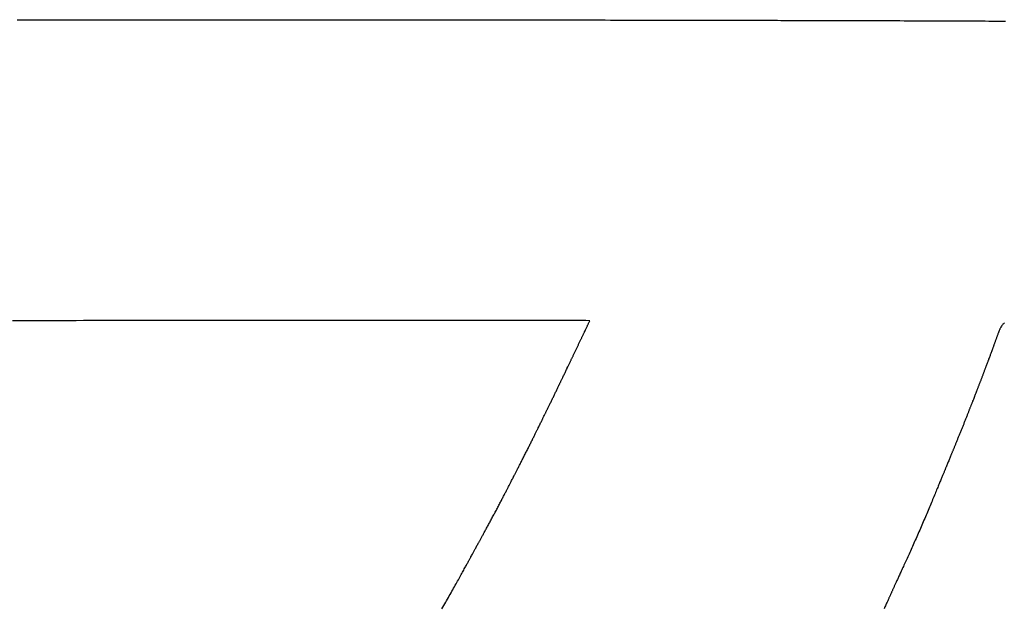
# Model space of a CAD drawing. Header units: millimetres. Extents: x -4577 to 1032787, y -66234 to 201209.
# Tile 101 of 256: x 3766.44 to 3768.32, y -8935.92 to -8934.8. Entities that reach past the tile are written whole.
import ezdxf

# ---------------------------------------------------------------- set-up
doc = ezdxf.new("R2010")
doc.units = ezdxf.units.MM
doc.linetypes.add('510_5_2OG_ELT_1004$0$11-07-22_DS_2OG$0$AUSGEZOGEN', pattern=[0])
doc.layers.add('510_5_2OG_ELT_1004$0$11-07-22_DS_2OG$0$EBENE_1', color=8, linetype='510_5_2OG_ELT_1004$0$11-07-22_DS_2OG$0$AUSGEZOGEN')

# ---------------------------------------------------------------- blocks, each defined once
blk = doc.blocks.new('510_5_2OG_ELT_1004')
at = {"layer": '510_5_2OG_ELT_1004$0$11-07-22_DS_2OG$0$EBENE_1'}
for points in [[(3767.5283, -8935.3242), (3767.5209, -8935.324), (3767.5197, -8935.324), (3767.5183, -8935.324), (3767.5166, -8935.324), (3767.5148, -8935.324), (3767.513, -8935.3239), (3767.5111, -8935.3239), (3767.5101, -8935.3239), (3767.509, -8935.3239), (3767.5077, -8935.3239), (3767.5064, -8935.3239), (3767.5049, -8935.3239), (3767.5032, -8935.3239), (3767.5014, -8935.3239), (3767.4994, -8935.3239), (3767.4984, -8935.3239), (3767.4974, -8935.3239), (3767.4963, -8935.3239), (3767.4953, -8935.3239), (3767.4942, -8935.3239), (3767.4931, -8935.3239), (3767.492, -8935.3239), (3767.4909, -8935.3239), (3767.4898, -8935.3239), (3767.4887, -8935.3239), (3767.4876, -8935.3239), (3767.4865, -8935.3239), (3767.4853, -8935.3239), (3767.4841, -8935.3238), (3767.4829, -8935.3238), (3767.4816, -8935.3238), (3767.4803, -8935.3238), (3767.4789, -8935.3238), (3767.4775, -8935.3238), (3767.476, -8935.3238), (3767.4744, -8935.3238), (3767.4727, -8935.3238), (3767.4709, -8935.3238), (3767.468, -8935.3238), (3767.467, -8935.3238), (3767.466, -8935.3238), (3767.465, -8935.3238), (3767.4639, -8935.3238), (3767.4628, -8935.3238), (3767.4617, -8935.3238), (3767.4606, -8935.3238), (3767.4594, -8935.3238), (3767.4582, -8935.3238), (3767.4571, -8935.3238), (3767.4559, -8935.3238), (3767.4547, -8935.3238), (3767.4534, -8935.3237), (3767.4522, -8935.3237), (3767.4509, -8935.3237), (3767.4497, -8935.3237), (3767.4484, -8935.3237), (3767.4471, -8935.3237), (3767.4458, -8935.3237), (3767.4445, -8935.3237), (3767.4432, -8935.3237), (3767.4419, -8935.3237), (3767.4406, -8935.3237), (3767.4393, -8935.3237), (3767.438, -8935.3237), (3767.4367, -8935.3237), (3767.4353, -8935.3237), (3767.434, -8935.3237), (3767.4327, -8935.3237), (3767.4313, -8935.3237), (3767.43, -8935.3237), (3767.4287, -8935.3237), (3767.4274, -8935.3237), (3767.426, -8935.3237), (3767.4247, -8935.3237), (3767.4234, -8935.3237), (3767.4221, -8935.3237), (3767.4208, -8935.3237), (3767.4195, -8935.3237), (3767.4182, -8935.3237), (3767.4169, -8935.3237), (3767.4156, -8935.3237), (3767.4143, -8935.3237), (3767.4131, -8935.3237), (3767.4118, -8935.3237), (3767.4105, -8935.3237), (3767.4093, -8935.3237), (3767.4081, -8935.3237), (3767.4068, -8935.3237), (3767.4056, -8935.3237), (3767.4044, -8935.3237), (3767.4032, -8935.3237), (3767.402, -8935.3237), (3767.4008, -8935.3237), (3767.3997, -8935.3237), (3767.3985, -8935.3237), (3767.3974, -8935.3237), (3767.3963, -8935.3237), (3767.3952, -8935.3237), (3767.3941, -8935.3237), (3767.393, -8935.3237), (3767.3919, -8935.3237), (3767.3909, -8935.3237), (3767.3898, -8935.3237), (3767.3888, -8935.3237), (3767.3877, -8935.3237), (3767.3867, -8935.3237), (3767.3847, -8935.3237), (3767.3828, -8935.3237), (3767.3809, -8935.3237), (3767.379, -8935.3237), (3767.3771, -8935.3237), (3767.3752, -8935.3237), (3767.3734, -8935.3237), (3767.3716, -8935.3237), (3767.3697, -8935.3237), (3767.3679, -8935.3237), (3767.3661, -8935.3237), (3767.3643, -8935.3237), (3767.3625, -8935.3237), (3767.3606, -8935.3237), (3767.3586, -8935.3237), (3767.3576, -8935.3237), (3767.3565, -8935.3237), (3767.3555, -8935.3237), (3767.3544, -8935.3237), (3767.3532, -8935.3237), (3767.3521, -8935.3237), (3767.3509, -8935.3237), (3767.3496, -8935.3237), (3767.3484, -8935.3237), (3767.347, -8935.3237), (3767.3457, -8935.3237), (3767.3442, -8935.3237), (3767.3428, -8935.3237), (3767.3412, -8935.3237), (3767.3396, -8935.3237), (3767.338, -8935.3237), (3767.3363, -8935.3237), (3767.3345, -8935.3237), (3767.3327, -8935.3237), (3767.3307, -8935.3237), (3767.3288, -8935.3236), (3767.3267, -8935.3236), (3767.3246, -8935.3236), (3767.3224, -8935.3236), (3767.3201, -8935.3236), (3767.3178, -8935.3236), (3767.3154, -8935.3236), (3767.3129, -8935.3236), (3767.3104, -8935.3236), (3767.3079, -8935.3236), (3767.3053, -8935.3236), (3767.3026, -8935.3236), (3767.2999, -8935.3236), (3767.2971, -8935.3236), (3767.2943, -8935.3236), (3767.2915, -8935.3236), (3767.2886, -8935.3236), (3767.2857, -8935.3236), (3767.2828, -8935.3236), (3767.2798, -8935.3236), (3767.2768, -8935.3236), (3767.2738, -8935.3236), (3767.2707, -8935.3236), (3767.2677, -8935.3236), (3767.2646, -8935.3236), (3767.2615, -8935.3236), (3767.2584, -8935.3236), (3767.2553, -8935.3236), (3767.2521, -8935.3236), (3767.249, -8935.3236), (3767.2459, -8935.3236), (3767.2427, -8935.3236), (3767.2396, -8935.3236), (3767.2364, -8935.3236), (3767.2332, -8935.3236), (3767.23, -8935.3236), (3767.2268, -8935.3236), (3767.2235, -8935.3236), (3767.2202, -8935.3236), (3767.2169, -8935.3236), (3767.2134, -8935.3236), (3767.21, -8935.3237), (3767.2064, -8935.3237), (3767.2028, -8935.3237), (3767.1991, -8935.3237), (3767.1953, -8935.3237), (3767.1914, -8935.3237), (3767.1873, -8935.3237), (3767.1832, -8935.3237), (3767.179, -8935.3237), (3767.1747, -8935.3237), (3767.1702, -8935.3237), (3767.1656, -8935.3237), (3767.1609, -8935.3237), (3767.156, -8935.3237), (3767.1509, -8935.3237), (3767.1457, -8935.3237), (3767.1403, -8935.3237), (3767.1348, -8935.3237), (3767.1291, -8935.3237), (3767.1232, -8935.3237), (3767.1171, -8935.3237), (3767.1108, -8935.3237), (3767.1044, -8935.3237), (3767.0978, -8935.3237), (3767.091, -8935.3237), (3767.084, -8935.3237), (3767.0769, -8935.3237), (3767.0697, -8935.3237), (3767.0623, -8935.3237), (3767.0548, -8935.3237), (3767.0471, -8935.3237), (3767.0393, -8935.3238), (3767.0315, -8935.3238), (3767.0235, -8935.3238), (3767.0154, -8935.3238), (3767.0072, -8935.3238), (3766.9989, -8935.3238), (3766.9906, -8935.3238), (3766.9821, -8935.3238), (3766.9736, -8935.3238), (3766.9651, -8935.3238), (3766.9564, -8935.3238), (3766.9477, -8935.3238), (3766.939, -8935.3238), (3766.9303, -8935.3238), (3766.9215, -8935.3238), (3766.9127, -8935.3238), (3766.9038, -8935.3238), (3766.895, -8935.3238), (3766.8861, -8935.3238), (3766.8773, -8935.3239), (3766.8684, -8935.3239), (3766.8595, -8935.3239), (3766.8506, -8935.3239), (3766.8416, -8935.3239), (3766.8326, -8935.3239), (3766.8235, -8935.3239), (3766.8144, -8935.3239), (3766.8052, -8935.3239), (3766.7958, -8935.3239), (3766.7864, -8935.3239), (3766.7769, -8935.3239), (3766.7672, -8935.3239), (3766.7574, -8935.3239), (3766.7474, -8935.3239), (3766.7373, -8935.3239), (3766.727, -8935.3239), (3766.7166, -8935.324), (3766.7059, -8935.324), (3766.6951, -8935.324), (3766.6841, -8935.324), (3766.6728, -8935.324), (3766.6613, -8935.324), (3766.6496, -8935.324), (3766.6376, -8935.324), (3766.6253, -8935.324), (3766.6128, -8935.324), (3766.6, -8935.324), (3766.5869, -8935.324), (3766.5735, -8935.324), (3766.5598, -8935.324), (3766.5458, -8935.3241), (3766.5315, -8935.3241), (3766.5169, -8935.3241), (3766.5021, -8935.3241), (3766.487, -8935.3241), (3766.4716, -8935.3241), (3766.456, -8935.3241), (3766.4402, -8935.3241), (3766.4241, -8935.3241)], [(3766.4328, -8934.7484), (3766.4477, -8934.7484), (3766.4625, -8934.7484), (3766.4771, -8934.7484), (3766.4915, -8934.7483), (3766.5057, -8934.7483), (3766.5197, -8934.7483), (3766.5335, -8934.7483), (3766.547, -8934.7483), (3766.5603, -8934.7483), (3766.5732, -8934.7483), (3766.5859, -8934.7483), (3766.5983, -8934.7483), (3766.6103, -8934.7483), (3766.622, -8934.7483), (3766.6333, -8934.7482), (3766.6442, -8934.7482), (3766.6548, -8934.7482), (3766.6649, -8934.7482), (3766.6746, -8934.7482), (3766.6838, -8934.7482), (3766.6926, -8934.7482), (3766.7009, -8934.7482), (3766.7087, -8934.7482), (3766.716, -8934.7482), (3766.7228, -8934.7482), (3766.7292, -8934.7482), (3766.7352, -8934.7482), (3766.7407, -8934.7482), (3766.7459, -8934.7482), (3766.7507, -8934.7482), (3766.7551, -8934.7482), (3766.7591, -8934.7482), (3766.7628, -8934.7482), (3766.7663, -8934.7482), (3766.7694, -8934.7482), (3766.7722, -8934.7482), (3766.7748, -8934.7482), (3766.7771, -8934.7482), (3766.7791, -8934.7482), (3766.781, -8934.7482), (3766.7827, -8934.7482), (3766.7841, -8934.7482), (3766.7855, -8934.7482), (3766.7866, -8934.7482), (3766.7886, -8934.7482), (3766.7901, -8934.7482), (3766.7914, -8934.7482), (3766.7926, -8934.7482), (3766.7937, -8934.7482), (3766.795, -8934.7482), (3766.7965, -8934.7482), (3766.7984, -8934.7482), (3766.7995, -8934.7482), (3766.8007, -8934.7482), (3766.8022, -8934.7482), (3766.8037, -8934.7482), (3766.8055, -8934.7482), (3766.8075, -8934.7482), (3766.8096, -8934.7482), (3766.8121, -8934.7482), (3766.8147, -8934.7482), (3766.8176, -8934.7482), (3766.8208, -8934.7482), (3766.8243, -8934.7482), (3766.8281, -8934.7481), (3766.8322, -8934.7481), (3766.8367, -8934.7481), (3766.8415, -8934.7481), (3766.8467, -8934.7481), (3766.8522, -8934.7481), (3766.8582, -8934.7481), (3766.8646, -8934.7481), (3766.8714, -8934.7481), (3766.8786, -8934.7481), (3766.8863, -8934.7481), (3766.8945, -8934.7481), (3766.903, -8934.7481), (3766.912, -8934.7481), (3766.9214, -8934.7481), (3766.9312, -8934.7481), (3766.9414, -8934.7481), (3766.9519, -8934.7481), (3766.9627, -8934.7481), (3766.9739, -8934.7481), (3766.9854, -8934.7481), (3766.9971, -8934.7481), (3767.0092, -8934.7481), (3767.0215, -8934.7481), (3767.034, -8934.7481), (3767.0468, -8934.7481), (3767.0598, -8934.7481), (3767.073, -8934.7481), (3767.0863, -8934.7481), (3767.0999, -8934.7481), (3767.1136, -8934.7481), (3767.1274, -8934.7481), (3767.1414, -8934.7481), (3767.1555, -8934.7481), (3767.1696, -8934.7481), (3767.1839, -8934.7481), (3767.1982, -8934.7481), (3767.2125, -8934.7481), (3767.2269, -8934.7481), (3767.2413, -8934.7481), (3767.2557, -8934.7482), (3767.27, -8934.7482), (3767.2844, -8934.7482), (3767.2987, -8934.7482), (3767.313, -8934.7482), (3767.3272, -8934.7482), (3767.3413, -8934.7483), (3767.3553, -8934.7483), (3767.3693, -8934.7483), (3767.3831, -8934.7483), (3767.3968, -8934.7483), (3767.4104, -8934.7484), (3767.4238, -8934.7484), (3767.437, -8934.7484), (3767.4501, -8934.7484), (3767.463, -8934.7484), (3767.4756, -8934.7485), (3767.4881, -8934.7485), (3767.5003, -8934.7485), (3767.5123, -8934.7485), (3767.5241, -8934.7486), (3767.5356, -8934.7486), (3767.5468, -8934.7486), (3767.5577, -8934.7486), (3767.5683, -8934.7487), (3767.5786, -8934.7487), (3767.5885, -8934.7487), (3767.5982, -8934.7487), (3767.6074, -8934.7487), (3767.6163, -8934.7488), (3767.6249, -8934.7488), (3767.633, -8934.7488), (3767.6409, -8934.7488), (3767.6483, -8934.7488), (3767.6555, -8934.7488), (3767.6623, -8934.7489), (3767.6688, -8934.7489), (3767.6751, -8934.7489), (3767.681, -8934.7489), (3767.6867, -8934.7489), (3767.6922, -8934.7489), (3767.6974, -8934.7489), (3767.7024, -8934.7489), (3767.7071, -8934.749), (3767.7117, -8934.749), (3767.7161, -8934.749), (3767.7203, -8934.749), (3767.7243, -8934.749), (3767.7282, -8934.749), (3767.7319, -8934.749), (3767.7355, -8934.749), (3767.739, -8934.749), (3767.7424, -8934.749), (3767.7457, -8934.749), (3767.749, -8934.749), (3767.7522, -8934.7491), (3767.7553, -8934.7491), (3767.7584, -8934.7491), (3767.7614, -8934.7491), (3767.7645, -8934.7491), (3767.7675, -8934.7491), (3767.7706, -8934.7491), (3767.7736, -8934.7491), (3767.7767, -8934.7491), (3767.7798, -8934.7491), (3767.783, -8934.7491), (3767.7861, -8934.7491), (3767.7893, -8934.7491), (3767.7926, -8934.7491), (3767.7959, -8934.7492), (3767.7993, -8934.7492), (3767.8027, -8934.7492), (3767.8062, -8934.7492), (3767.8098, -8934.7492), (3767.8135, -8934.7492), (3767.8172, -8934.7492), (3767.821, -8934.7492), (3767.825, -8934.7492), (3767.829, -8934.7492), (3767.8332, -8934.7492), (3767.8375, -8934.7492), (3767.8419, -8934.7492), (3767.8464, -8934.7493), (3767.851, -8934.7493), (3767.8558, -8934.7493), (3767.8608, -8934.7493), (3767.8659, -8934.7493), (3767.8711, -8934.7493), (3767.8766, -8934.7493), (3767.8821, -8934.7493), (3767.8879, -8934.7493), (3767.8938, -8934.7494), (3767.8999, -8934.7494), (3767.9062, -8934.7494), (3767.9126, -8934.7494), (3767.9191, -8934.7494), (3767.9258, -8934.7494), (3767.9326, -8934.7494), (3767.9396, -8934.7495), (3767.9467, -8934.7495), (3767.9539, -8934.7495), (3767.9612, -8934.7495), (3767.9686, -8934.7495), (3767.9761, -8934.7495), (3767.9837, -8934.7496), (3767.9914, -8934.7496), (3767.9991, -8934.7496), (3768.007, -8934.7496), (3768.0149, -8934.7496), (3768.0229, -8934.7497), (3768.0309, -8934.7497), (3768.039, -8934.7497), (3768.0471, -8934.7497), (3768.0553, -8934.7497), (3768.0635, -8934.7498), (3768.0718, -8934.7498), (3768.08, -8934.7498), (3768.0883, -8934.7498), (3768.0966, -8934.7499), (3768.1049, -8934.7499), (3768.1132, -8934.7499), (3768.1215, -8934.7499), (3768.1298, -8934.75), (3768.138, -8934.75), (3768.1463, -8934.75), (3768.1545, -8934.7501), (3768.1627, -8934.7501), (3768.1709, -8934.7501), (3768.179, -8934.7501), (3768.187, -8934.7502), (3768.195, -8934.7502), (3768.203, -8934.7502), (3768.2109, -8934.7502), (3768.2187, -8934.7503), (3768.2264, -8934.7503), (3768.2341, -8934.7503), (3768.2417, -8934.7504), (3768.2492, -8934.7504), (3768.2566, -8934.7504), (3768.2639, -8934.7504), (3768.2711, -8934.7505), (3768.2782, -8934.7505), (3768.2851, -8934.7505), (3768.292, -8934.7506), (3768.2987, -8934.7506), (3768.3053, -8934.7506), (3768.3117, -8934.7506), (3768.318, -8934.7507), (3768.3242, -8934.7507)], [(3767.2457, -8935.8754), (3767.2475, -8935.8723), (3767.2492, -8935.8692), (3767.251, -8935.8661), (3767.2528, -8935.863), (3767.2545, -8935.86), (3767.2563, -8935.8569), (3767.258, -8935.8539), (3767.2597, -8935.8509), (3767.2614, -8935.8479), (3767.2631, -8935.8449), (3767.2647, -8935.842), (3767.2664, -8935.839), (3767.268, -8935.8362), (3767.2696, -8935.8333), (3767.2711, -8935.8305), (3767.2726, -8935.8278), (3767.2741, -8935.8251), (3767.2756, -8935.8224), (3767.2771, -8935.8198), (3767.2785, -8935.8173), (3767.2798, -8935.8148), (3767.2812, -8935.8123), (3767.2825, -8935.8099), (3767.2837, -8935.8076), (3767.285, -8935.8054), (3767.2861, -8935.8032), (3767.2873, -8935.8012), (3767.2884, -8935.7991), (3767.2894, -8935.7972), (3767.2905, -8935.7954), (3767.2914, -8935.7936), (3767.2923, -8935.7919), (3767.2932, -8935.7903), (3767.2941, -8935.7888), (3767.2949, -8935.7873), (3767.2956, -8935.7859), (3767.2964, -8935.7845), (3767.2971, -8935.7833), (3767.2977, -8935.7821), (3767.2984, -8935.7809), (3767.299, -8935.7798), (3767.2996, -8935.7787), (3767.3001, -8935.7777), (3767.3006, -8935.7767), (3767.3011, -8935.7758), (3767.3021, -8935.7741), (3767.303, -8935.7725), (3767.3038, -8935.771), (3767.3046, -8935.7696), (3767.3053, -8935.7682), (3767.306, -8935.767), (3767.3067, -8935.7657), (3767.3074, -8935.7644), (3767.3081, -8935.7631), (3767.3088, -8935.7618), (3767.3095, -8935.7605), (3767.3103, -8935.7591), (3767.311, -8935.7577), (3767.3119, -8935.7562), (3767.3127, -8935.7546), (3767.3141, -8935.7521), (3767.3146, -8935.7512), (3767.3151, -8935.7503), (3767.3156, -8935.7493), (3767.3162, -8935.7483), (3767.3167, -8935.7473), (3767.3173, -8935.7463), (3767.3179, -8935.7452), (3767.3185, -8935.7441), (3767.3191, -8935.7429), (3767.3198, -8935.7417), (3767.3205, -8935.7405), (3767.3212, -8935.7392), (3767.3219, -8935.7379), (3767.3226, -8935.7365), (3767.3234, -8935.7351), (3767.3242, -8935.7337), (3767.325, -8935.7322), (3767.3258, -8935.7307), (3767.3266, -8935.7292), (3767.3275, -8935.7276), (3767.3283, -8935.7261), (3767.3292, -8935.7244), (3767.3301, -8935.7228), (3767.331, -8935.7211), (3767.3319, -8935.7194), (3767.3329, -8935.7177), (3767.3338, -8935.716), (3767.3348, -8935.7142), (3767.3357, -8935.7124), (3767.3367, -8935.7106), (3767.3377, -8935.7088), (3767.3386, -8935.707), (3767.3396, -8935.7052), (3767.3406, -8935.7033), (3767.3416, -8935.7015), (3767.3426, -8935.6996), (3767.3436, -8935.6977), (3767.3446, -8935.6958), (3767.3456, -8935.694), (3767.3467, -8935.6921), (3767.3477, -8935.6902), (3767.3487, -8935.6883), (3767.3497, -8935.6864), (3767.3507, -8935.6845), (3767.3517, -8935.6826), (3767.3526, -8935.6807), (3767.3536, -8935.6789), (3767.3546, -8935.677), (3767.3556, -8935.6752), (3767.3565, -8935.6734), (3767.3575, -8935.6716), (3767.3584, -8935.6698), (3767.3593, -8935.668), (3767.3602, -8935.6663), (3767.3611, -8935.6646), (3767.362, -8935.6629), (3767.3629, -8935.6612), (3767.3637, -8935.6596), (3767.3645, -8935.658), (3767.3653, -8935.6564), (3767.3661, -8935.6549), (3767.3669, -8935.6535), (3767.3676, -8935.652), (3767.3683, -8935.6507), (3767.369, -8935.6493), (3767.3697, -8935.648), (3767.3703, -8935.6468), (3767.3709, -8935.6456), (3767.3715, -8935.6445), (3767.3721, -8935.6434), (3767.3726, -8935.6424), (3767.3731, -8935.6415), (3767.374, -8935.6397), (3767.3747, -8935.6382), (3767.3754, -8935.6369), (3767.376, -8935.6358), (3767.3768, -8935.6341), (3767.3779, -8935.6321), (3767.379, -8935.6299), (3767.3801, -8935.6279), (3767.3806, -8935.6269), (3767.3812, -8935.6258), (3767.3818, -8935.6244), (3767.3831, -8935.6221), (3767.3835, -8935.6212), (3767.384, -8935.6202), (3767.3845, -8935.6192), (3767.3851, -8935.6182), (3767.3857, -8935.617), (3767.3863, -8935.6159), (3767.3869, -8935.6147), (3767.3875, -8935.6134), (3767.3882, -8935.6121), (3767.3889, -8935.6107), (3767.3896, -8935.6093), (3767.3903, -8935.6079), (3767.3911, -8935.6065), (3767.3919, -8935.6049), (3767.3927, -8935.6034), (3767.3935, -8935.6018), (3767.3943, -8935.6003), (3767.3951, -8935.5986), (3767.3959, -8935.597), (3767.3968, -8935.5953), (3767.3977, -8935.5936), (3767.3985, -8935.5919), (3767.3994, -8935.5902), (3767.4003, -8935.5884), (3767.4012, -8935.5867), (3767.4021, -8935.5849), (3767.403, -8935.5831), (3767.4039, -8935.5813), (3767.4048, -8935.5795), (3767.4057, -8935.5777), (3767.4066, -8935.5759), (3767.4076, -8935.5741), (3767.4085, -8935.5723), (3767.4094, -8935.5705), (3767.4103, -8935.5687), (3767.4112, -8935.5669), (3767.412, -8935.5651), (3767.4129, -8935.5634), (3767.4138, -8935.5616), (3767.4147, -8935.5599), (3767.4155, -8935.5582), (3767.4164, -8935.5564), (3767.4172, -8935.5548), (3767.418, -8935.5531), (3767.4189, -8935.5515), (3767.4197, -8935.5498), (3767.4204, -8935.5482), (3767.4212, -8935.5467), (3767.422, -8935.5452), (3767.4227, -8935.5437), (3767.4234, -8935.5422), (3767.4241, -8935.5408), (3767.4248, -8935.5394), (3767.4255, -8935.5381), (3767.4261, -8935.5367), (3767.4267, -8935.5355), (3767.4273, -8935.5343), (3767.4279, -8935.5331), (3767.4285, -8935.532), (3767.429, -8935.5309), (3767.4295, -8935.5299), (3767.4299, -8935.529), (3767.4308, -8935.5272), (3767.4316, -8935.5257), (3767.4322, -8935.5243), (3767.4328, -8935.5231), (3767.4338, -8935.5212), (3767.4345, -8935.5198), (3767.4354, -8935.518), (3767.436, -8935.5168), (3767.4367, -8935.5153), (3767.4372, -8935.5142), (3767.438, -8935.5127), (3767.4384, -8935.5118), (3767.4389, -8935.5107), (3767.4395, -8935.5096), (3767.4401, -8935.5083), (3767.4409, -8935.5068), (3767.4417, -8935.5051), (3767.4421, -8935.5042), (3767.4426, -8935.5032), (3767.4431, -8935.5023), (3767.4436, -8935.5012), (3767.4441, -8935.5002), (3767.4447, -8935.4991), (3767.4452, -8935.4979), (3767.4458, -8935.4968), (3767.4464, -8935.4956), (3767.447, -8935.4943), (3767.4476, -8935.4931), (3767.4482, -8935.4918), (3767.4489, -8935.4905), (3767.4495, -8935.4891), (3767.4502, -8935.4878), (3767.4509, -8935.4864), (3767.4516, -8935.485), (3767.4523, -8935.4836), (3767.453, -8935.4821), (3767.4537, -8935.4807), (3767.4544, -8935.4792), (3767.4551, -8935.4777), (3767.4558, -8935.4762), (3767.4566, -8935.4747), (3767.4573, -8935.4732), (3767.458, -8935.4717), (3767.4588, -8935.4702), (3767.4595, -8935.4687), (3767.4603, -8935.4672), (3767.461, -8935.4656), (3767.4617, -8935.4641), (3767.4625, -8935.4626), (3767.4632, -8935.4611), (3767.4639, -8935.4596), (3767.4647, -8935.4581), (3767.4654, -8935.4566), (3767.4661, -8935.4551), (3767.4668, -8935.4536), (3767.4675, -8935.4522), (3767.4682, -8935.4507), (3767.4689, -8935.4493), (3767.4695, -8935.4479), (3767.4702, -8935.4465), (3767.4709, -8935.4451), (3767.4715, -8935.4438), (3767.4721, -8935.4425), (3767.4728, -8935.4412), (3767.4734, -8935.4399), (3767.474, -8935.4387), (3767.4745, -8935.4375), (3767.4751, -8935.4363), (3767.4756, -8935.4352), (3767.4762, -8935.4341), (3767.4767, -8935.433), (3767.4771, -8935.432), (3767.4776, -8935.431), (3767.4785, -8935.4292), (3767.4793, -8935.4276), (3767.48, -8935.4261), (3767.4806, -8935.4248), (3767.4812, -8935.4236), (3767.482, -8935.4218), (3767.4827, -8935.4204), (3767.4836, -8935.4186), (3767.4841, -8935.4175), (3767.485, -8935.4156), (3767.4855, -8935.4145), (3767.4866, -8935.4122), (3767.4871, -8935.4112), (3767.4876, -8935.4101), (3767.4882, -8935.4088), (3767.4889, -8935.4074), (3767.4896, -8935.4059), (3767.4909, -8935.4033), (3767.4913, -8935.4023), (3767.4918, -8935.4014), (3767.4923, -8935.4004), (3767.4927, -8935.3994), (3767.4932, -8935.3984), (3767.4937, -8935.3973), (3767.4943, -8935.3962), (3767.4948, -8935.3951), (3767.4953, -8935.394), (3767.4959, -8935.3928), (3767.4964, -8935.3917), (3767.497, -8935.3905), (3767.4976, -8935.3893), (3767.4981, -8935.3881), (3767.4987, -8935.3868), (3767.4993, -8935.3856), (3767.4999, -8935.3844), (3767.5005, -8935.3831), (3767.5011, -8935.3818), (3767.5017, -8935.3806), (3767.5023, -8935.3793), (3767.5029, -8935.378), (3767.5035, -8935.3767), (3767.5042, -8935.3754), (3767.5048, -8935.3742), (3767.5054, -8935.3729), (3767.506, -8935.3716), (3767.5066, -8935.3703), (3767.5072, -8935.369), (3767.5078, -8935.3678), (3767.5084, -8935.3665), (3767.509, -8935.3653), (3767.5096, -8935.364), (3767.5102, -8935.3628), (3767.5108, -8935.3616), (3767.5113, -8935.3603), (3767.5119, -8935.3591), (3767.5125, -8935.358), (3767.513, -8935.3568), (3767.5136, -8935.3556), (3767.5141, -8935.3545), (3767.5146, -8935.3534), (3767.5152, -8935.3523), (3767.5157, -8935.3512), (3767.5162, -8935.3501), (3767.5167, -8935.3491), (3767.5172, -8935.3481), (3767.5176, -8935.3471), (3767.5181, -8935.3461), (3767.5185, -8935.3452), (3767.5194, -8935.3434), (3767.5202, -8935.3417), (3767.5209, -8935.3402), (3767.5216, -8935.3388), (3767.5222, -8935.3375), (3767.5228, -8935.3362), (3767.5233, -8935.335), (3767.5239, -8935.3339), (3767.5244, -8935.3329), (3767.5249, -8935.3318), (3767.5253, -8935.3308), (3767.5258, -8935.3298), (3767.5263, -8935.3288), (3767.5268, -8935.3277), (3767.5273, -8935.3266), (3767.5279, -8935.3254), (3767.5285, -8935.3242)], [(3768.3221, -8935.3283), (3768.3211, -8935.3289), (3768.32, -8935.3298), (3768.319, -8935.3307), (3768.318, -8935.3319), (3768.3171, -8935.3332), (3768.3161, -8935.3347), (3768.3152, -8935.3363), (3768.3143, -8935.338), (3768.3138, -8935.339), (3768.3134, -8935.3399), (3768.3129, -8935.3409), (3768.3125, -8935.3418), (3768.312, -8935.3429), (3768.3116, -8935.3439), (3768.3112, -8935.3449), (3768.3108, -8935.346), (3768.3103, -8935.3471), (3768.3099, -8935.3482), (3768.3095, -8935.3493), (3768.3091, -8935.3505), (3768.3086, -8935.3516), (3768.3082, -8935.3528), (3768.3078, -8935.3539), (3768.3074, -8935.3551), (3768.3069, -8935.3563), (3768.3065, -8935.3575), (3768.3061, -8935.3586), (3768.3057, -8935.3598), (3768.3053, -8935.361), (3768.3048, -8935.3622), (3768.3044, -8935.3634), (3768.304, -8935.3645), (3768.3036, -8935.3657), (3768.3031, -8935.3669), (3768.3027, -8935.368), (3768.3023, -8935.3692), (3768.3019, -8935.3703), (3768.3015, -8935.3714), (3768.3011, -8935.3725), (3768.3007, -8935.3736), (3768.3003, -8935.3747), (3768.2999, -8935.3758), (3768.2995, -8935.3768), (3768.2991, -8935.3779), (3768.2988, -8935.3789), (3768.2984, -8935.3798), (3768.2977, -8935.3817), (3768.297, -8935.3835), (3768.2964, -8935.3852), (3768.2958, -8935.3868), (3768.2953, -8935.3882), (3768.2948, -8935.3895), (3768.2944, -8935.3906), (3768.2937, -8935.3925), (3768.2932, -8935.3939), (3768.2925, -8935.3956), (3768.2917, -8935.3979), (3768.2913, -8935.399), (3768.2907, -8935.4006), (3768.2903, -8935.4016), (3768.2899, -8935.4027), (3768.2894, -8935.404), (3768.2889, -8935.4054), (3768.2883, -8935.407), (3768.2877, -8935.4087), (3768.287, -8935.4106), (3768.2866, -8935.4115), (3768.2862, -8935.4125), (3768.2859, -8935.4135), (3768.2855, -8935.4146), (3768.2851, -8935.4156), (3768.2847, -8935.4167), (3768.2843, -8935.4178), (3768.2838, -8935.4189), (3768.2834, -8935.4201), (3768.283, -8935.4212), (3768.2825, -8935.4224), (3768.2821, -8935.4236), (3768.2816, -8935.4248), (3768.2812, -8935.426), (3768.2807, -8935.4272), (3768.2803, -8935.4284), (3768.2798, -8935.4297), (3768.2793, -8935.4309), (3768.2789, -8935.4321), (3768.2784, -8935.4334), (3768.2779, -8935.4346), (3768.2774, -8935.4359), (3768.277, -8935.4371), (3768.2765, -8935.4383), (3768.276, -8935.4396), (3768.2755, -8935.4408), (3768.2751, -8935.442), (3768.2746, -8935.4432), (3768.2741, -8935.4444), (3768.2737, -8935.4456), (3768.2732, -8935.4468), (3768.2728, -8935.448), (3768.2723, -8935.4492), (3768.2719, -8935.4503), (3768.2714, -8935.4514), (3768.271, -8935.4526), (3768.2706, -8935.4536), (3768.2702, -8935.4547), (3768.2698, -8935.4558), (3768.2694, -8935.4568), (3768.269, -8935.4578), (3768.2686, -8935.4588), (3768.2678, -8935.4607), (3768.2672, -8935.4625), (3768.2665, -8935.4641), (3768.2659, -8935.4656), (3768.2654, -8935.467), (3768.2649, -8935.4683), (3768.2645, -8935.4694), (3768.2637, -8935.4712), (3768.2632, -8935.4727), (3768.2624, -8935.4747), (3768.2619, -8935.476), (3768.2611, -8935.4781), (3768.2606, -8935.4792), (3768.2597, -8935.4816), (3768.2593, -8935.4826), (3768.2588, -8935.4838), (3768.2583, -8935.4851), (3768.2577, -8935.4866), (3768.2567, -8935.4892), (3768.2564, -8935.4901), (3768.256, -8935.4911), (3768.2556, -8935.4922), (3768.2552, -8935.4932), (3768.2547, -8935.4943), (3768.2543, -8935.4955), (3768.2538, -8935.4966), (3768.2533, -8935.4978), (3768.2529, -8935.4991), (3768.2524, -8935.5003), (3768.2519, -8935.5016), (3768.2513, -8935.503), (3768.2508, -8935.5043), (3768.2503, -8935.5057), (3768.2497, -8935.5071), (3768.2492, -8935.5085), (3768.2486, -8935.5099), (3768.248, -8935.5113), (3768.2475, -8935.5128), (3768.2469, -8935.5143), (3768.2463, -8935.5157), (3768.2457, -8935.5172), (3768.2451, -8935.5187), (3768.2445, -8935.5202), (3768.2439, -8935.5218), (3768.2433, -8935.5233), (3768.2427, -8935.5248), (3768.2421, -8935.5263), (3768.2415, -8935.5278), (3768.2409, -8935.5294), (3768.2402, -8935.5309), (3768.2396, -8935.5324), (3768.239, -8935.5339), (3768.2384, -8935.5354), (3768.2378, -8935.5369), (3768.2372, -8935.5384), (3768.2366, -8935.5399), (3768.236, -8935.5414), (3768.2354, -8935.5429), (3768.2348, -8935.5444), (3768.2342, -8935.5458), (3768.2336, -8935.5473), (3768.233, -8935.5487), (3768.2324, -8935.5501), (3768.2319, -8935.5516), (3768.2313, -8935.553), (3768.2307, -8935.5543), (3768.2301, -8935.5557), (3768.2296, -8935.5571), (3768.229, -8935.5584), (3768.2285, -8935.5598), (3768.228, -8935.5611), (3768.2274, -8935.5624), (3768.2269, -8935.5636), (3768.2264, -8935.5649), (3768.2259, -8935.5661), (3768.2254, -8935.5673), (3768.2249, -8935.5685), (3768.2244, -8935.5697), (3768.2239, -8935.5709), (3768.2235, -8935.572), (3768.223, -8935.5731), (3768.2226, -8935.5742), (3768.2221, -8935.5753), (3768.2217, -8935.5763), (3768.2213, -8935.5773), (3768.2208, -8935.5784), (3768.2204, -8935.5794), (3768.22, -8935.5803), (3768.2196, -8935.5813), (3768.2192, -8935.5823), (3768.2188, -8935.5832), (3768.2181, -8935.5851), (3768.2173, -8935.5869), (3768.2166, -8935.5887), (3768.2159, -8935.5904), (3768.2152, -8935.5922), (3768.2145, -8935.5939), (3768.2138, -8935.5956), (3768.2131, -8935.5973), (3768.2124, -8935.599), (3768.2117, -8935.6007), (3768.2109, -8935.6024), (3768.2102, -8935.6043), (3768.2098, -8935.6052), (3768.2094, -8935.6062), (3768.209, -8935.6072), (3768.2086, -8935.6082), (3768.2082, -8935.6092), (3768.2077, -8935.6103), (3768.2072, -8935.6114), (3768.2068, -8935.6126), (3768.2063, -8935.6138), (3768.2058, -8935.615), (3768.2052, -8935.6163), (3768.2047, -8935.6177), (3768.2041, -8935.6191), (3768.2035, -8935.6205), (3768.2029, -8935.622), (3768.2022, -8935.6236), (3768.2016, -8935.6252), (3768.2009, -8935.6269), (3768.2001, -8935.6287), (3768.1994, -8935.6306), (3768.1986, -8935.6325), (3768.1978, -8935.6345), (3768.1969, -8935.6365), (3768.196, -8935.6387), (3768.1951, -8935.6409), (3768.1942, -8935.6432), (3768.1932, -8935.6455), (3768.1922, -8935.6479), (3768.1912, -8935.6504), (3768.1902, -8935.653), (3768.1891, -8935.6556), (3768.188, -8935.6582), (3768.1869, -8935.6609), (3768.1857, -8935.6637), (3768.1845, -8935.6665), (3768.1834, -8935.6693), (3768.1822, -8935.6722), (3768.1809, -8935.6751), (3768.1797, -8935.6781), (3768.1784, -8935.6811), (3768.1772, -8935.6841), (3768.1759, -8935.6872), (3768.1746, -8935.6903), (3768.1733, -8935.6934), (3768.1719, -8935.6965), (3768.1706, -8935.6996), (3768.1693, -8935.7028), (3768.1679, -8935.7059), (3768.1666, -8935.7091), (3768.1652, -8935.7123), (3768.1638, -8935.7155), (3768.1624, -8935.7186), (3768.1611, -8935.7218), (3768.1597, -8935.725), (3768.1583, -8935.7282), (3768.1569, -8935.7313), (3768.1555, -8935.7345), (3768.1541, -8935.7376), (3768.1527, -8935.7407), (3768.1514, -8935.7438), (3768.15, -8935.7469), (3768.1486, -8935.75), (3768.1473, -8935.753), (3768.1459, -8935.756), (3768.1446, -8935.759), (3768.1432, -8935.762), (3768.1419, -8935.7649), (3768.1406, -8935.7678), (3768.1393, -8935.7706), (3768.1381, -8935.7734), (3768.1368, -8935.7762), (3768.1356, -8935.7789), (3768.1344, -8935.7816), (3768.1332, -8935.7842), (3768.132, -8935.7868), (3768.1309, -8935.7893), (3768.1297, -8935.7918), (3768.1286, -8935.7942), (3768.1276, -8935.7965), (3768.1265, -8935.7988), (3768.1255, -8935.801), (3768.1245, -8935.8031), (3768.1236, -8935.8052), (3768.1227, -8935.8072), (3768.1218, -8935.8092), (3768.1209, -8935.8111), (3768.1201, -8935.8129), (3768.1193, -8935.8147), (3768.1185, -8935.8164), (3768.1177, -8935.818), (3768.117, -8935.8196), (3768.1163, -8935.8212), (3768.1156, -8935.8227), (3768.1149, -8935.8242), (3768.1143, -8935.8256), (3768.1136, -8935.827), (3768.113, -8935.8283), (3768.1124, -8935.8296), (3768.1118, -8935.8309), (3768.1112, -8935.8322), (3768.1107, -8935.8334), (3768.1101, -8935.8346), (3768.1096, -8935.8358), (3768.1091, -8935.8369), (3768.1085, -8935.8381), (3768.108, -8935.8392), (3768.1075, -8935.8403), (3768.107, -8935.8414), (3768.1065, -8935.8425), (3768.106, -8935.8436), (3768.1055, -8935.8446), (3768.1051, -8935.8457), (3768.1046, -8935.8468), (3768.1041, -8935.8479), (3768.1036, -8935.8489), (3768.1031, -8935.85), (3768.1026, -8935.8512), (3768.102, -8935.8523), (3768.1015, -8935.8535), (3768.101, -8935.8547), (3768.1004, -8935.8559), (3768.0998, -8935.8572), (3768.0992, -8935.8585), (3768.0986, -8935.8599), (3768.0979, -8935.8614), (3768.0972, -8935.8629), (3768.0965, -8935.8644), (3768.0958, -8935.8661), (3768.095, -8935.8678), (3768.0941, -8935.8696), (3768.0933, -8935.8714), (3768.0924, -8935.8734), (3768.0915, -8935.8755)]]:
    blk.add_lwpolyline(points, dxfattribs=at)

msp = doc.modelspace()

# ---------------------------------------------------------------- block references
msp.add_blockref('510_5_2OG_ELT_1004', (0, -0.0503))

doc.saveas('drawing.dxf')
